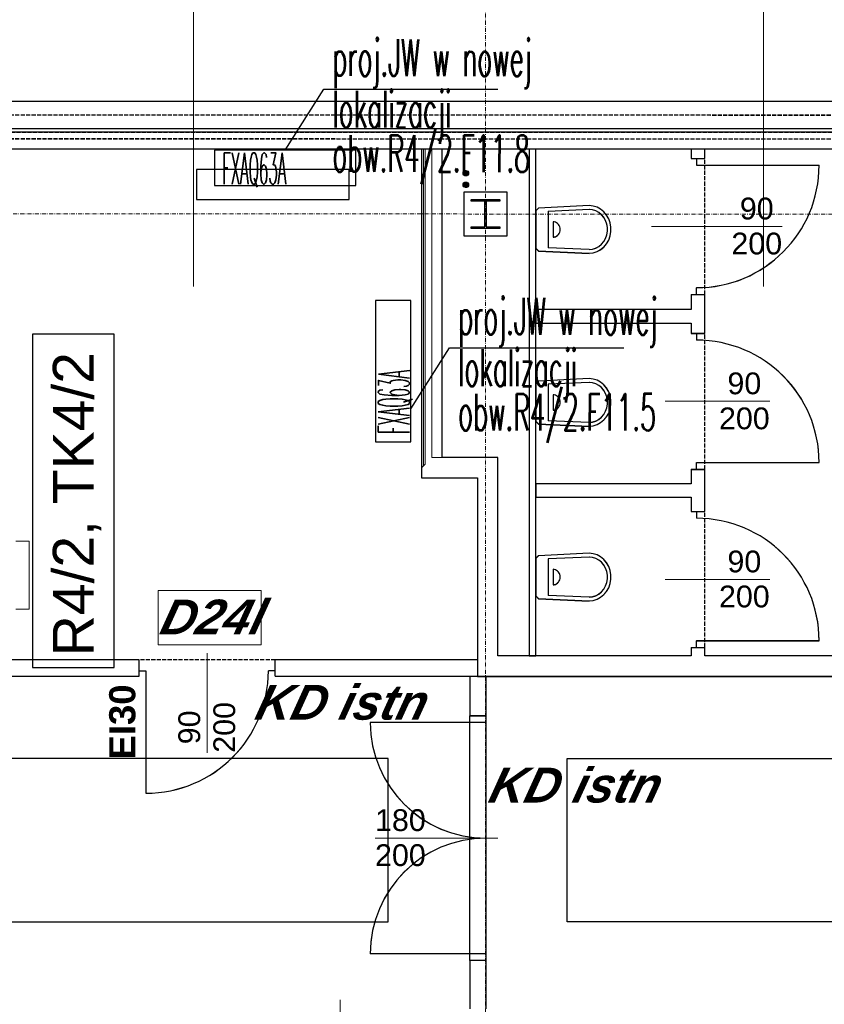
# Model space of a CAD drawing. Header units: millimetres. Extents: x -8642 to 28269, y -6609 to 3701.
# Tile 170 of 256: x 4305 to 4896, y -4645 to -3921. Entities that reach past the tile are written whole.
import ezdxf
from ezdxf.enums import TextEntityAlignment as Align

# ---------------------------------------------------------------- set-up
doc = ezdxf.new("R2010")
doc.units = ezdxf.units.MM
doc.header["$LTSCALE"] = 1000
doc.header["$MEASUREMENT"] = 0
for name, pattern in [('DASHED', [19.05, 12.7, -6.35]), ('rzut 1 pietra$0$ArchiTECH.PC 1. Line Type', [0.004, 0.003, -0.001]), ('rzut 1 pietra$0$ArchiTECH.PC 5. Line Type', [0.0053, 0.003, -0.001, 0.0003, -0.001]), ('rzut 1 pietra$0$ArchiTECH.PC Solid Line Type', [0]), ('SUFIT_1 PIETRO$0$ArchiTECH.PC 1. Line Type', [0.004, 0.003, -0.001]), ('SUFIT_1 PIETRO$0$ArchiTECH.PC Solid Line Type', [0])]:
    doc.linetypes.add(name, pattern=pattern)
doc.layers.get('0').update_dxf_attribs({"lineweight": 25})
for name, color, linetype, lineweight in [('_Etap_1_klimatyzator_w nowej_lokalizacji', 7, 'Continuous', 30), ('_Etap_1_opis', 7, 'Continuous', 30), ('EL_rozdzielnice', 71, 'Continuous', 30), ('IS_ARCH', 254, 'Continuous', 18), ('KLIMA_BEZ_ZMIAN', 254, 'Continuous', 30)]:
    doc.layers.add(name, color=color, linetype=linetype, lineweight=lineweight)
for name, color, linetype in [('SUFIT_1 PIETRO$0$ELEM KONSTRUKCJI - inwent', 254, 'Continuous'), ('SUFIT_1 PIETRO$0$INWENTARYZACJA', 254, 'Continuous'), ('SUFIT_1 PIETRO$0$Kalka 1', 254, 'Continuous'), ('SUFIT_1 PIETRO$0$TYP SUFITÓW_NOWYCH', 254, 'Continuous')]:
    doc.layers.add(name, color=color, linetype=linetype)
doc.styles.add('ARIAL', font='arial.ttf')
doc.styles.add('romans1', font='simplex.shx', dxfattribs={"width": 0.8})
doc.styles.add('rzut 1 pietra$0$ArchiTECHStyle1', font='arial.ttf', dxfattribs={"height": 0.16})
doc.styles.add('rzut 1 pietra$0$ArchiTECHStyle3', font='arialbd.ttf', dxfattribs={"height": 0.192})
doc.styles.add('rzut 1 pietra$0$ArchiTECHStyle4', font='arialbi.ttf', dxfattribs={"oblique": 15, "height": 0.256})

# ---------------------------------------------------------------- blocks, each defined once
blk = doc.blocks.new('jw_FXAQ63A')
blk.add_lwpolyline([(0, 0), (104, 0), (104, 26), (0, 26)], close=True)
at = {"style": 'romans1', "width": 0.35}
blk.add_text('FXAQ63A', height=23, rotation=359.91893, dxfattribs=at).set_placement((5.86, 1))

msp = doc.modelspace()

# ---------------------------------------------------------------- linework, layer by layer
at = {"layer": '_Etap_1_opis'}
for p, q in [((4500.13, -4016.71), (4528.57, -3971.9)), ((4528.57, -3971.9), (4656.45, -3971.9)), ((4592.54, -4206.76), (4620.98, -4161.94)), ((4620.98, -4161.94), (4748.86, -4161.94))]:
    msp.add_line(p, q, dxfattribs=at)
at = {"layer": 'EL_rozdzielnice'}
msp.add_lwpolyline([(4314.54, -4397.02), (4374.54, -4397.02), (4374.54, -4151.98), (4314.54, -4151.98)], close=True, dxfattribs=at)
at = {"layer": 'IS_ARCH', "linetype": 'rzut 1 pietra$0$ArchiTECH.PC 5. Line Type'}
for p, q in [((4647.47, -3084.18), (4647.16, -6164.6)), ((-3575.49, -4062.89), (8802.36, -4064.08))]:
    msp.add_line(p, q, dxfattribs=at)
at = {"layer": 'IS_ARCH', "linetype": 'rzut 1 pietra$0$ArchiTECH.PC Solid Line Type'}
for p, q in [((4432.89, -3908.02), (4432.89, -4116.87)), ((4851.55, -3908.02), (4851.55, -4116.87)), ((4289.88, -3980.79), (5025.6, -3980.86)), ((4289.88, -4000.79), (5563.9, -4000.91)), ((4289.88, -4003.29), (5565.08, -4003.41)), ((3949.5, -4015.79), (5571.01, -4015.86)), ((4601.67, -4015.84), (4600.37, -4015.84)), ((4600.37, -4015.84), (4600.37, -4257.62)), ((4607.97, -4015.84), (4600.37, -4015.84)), ((4600.37, -4015.84), (4600.37, -4257.62)), ((4602.97, -4015.84), (4601.67, -4015.84)), ((4601.67, -4015.84), (4601.67, -4248.84)), ((4601.67, -4248.84), (4601.67, -4015.84)), ((4601.67, -4248.84), (4601.67, -4015.84)), ((4602.97, -4247.55), (4602.97, -4015.84)), ((4602.97, -4247.55), (4602.97, -4015.84)), ((4607.97, -4242.62), (4607.97, -4015.84)), ((4684.37, -4015.82), (4679.37, -4015.82)), ((4679.37, -4015.82), (4679.37, -4388.32)), ((4684.37, -4388.32), (4684.37, -4015.82)), ((4808.37, -4015.84), (4798.37, -4015.84)), ((4798.37, -4015.84), (4798.37, -4022.81)), ((4808.37, -4022.81), (4808.37, -4015.84)), ((4798.37, -4022.81), (4802.37, -4022.81)), ((4802.37, -4022.81), (4808.37, -4022.81)), ((4802.37, -4022.81), (4802.37, -4027.81)), ((4802.37, -4027.81), (4892.37, -4027.81)), ((4663.3, -4047.64), (4631.3, -4047.64)), ((4631.3, -4047.64), (4631.3, -4079.64)), ((4663.3, -4079.64), (4663.3, -4047.64)), ((4663.3, -4047.64), (4663.3, -4047.64)), ((4636.8, -4053.14), (4657.8, -4053.14)), ((4636.8, -4054.14), (4636.8, -4053.14)), ((4636.8, -4053.14), (4636.8, -4053.14)), ((4636.8, -4053.14), (4657.8, -4053.14)), ((4636.8, -4054.14), (4636.8, -4053.14)), ((4646.8, -4054.14), (4636.8, -4054.14)), ((4646.8, -4054.14), (4636.8, -4054.14)), ((4646.8, -4073.14), (4646.8, -4054.14)), ((4646.8, -4073.14), (4646.8, -4054.14)), ((4657.8, -4054.14), (4647.8, -4054.14)), ((4647.8, -4054.14), (4647.8, -4073.14)), ((4657.8, -4054.14), (4647.8, -4054.14)), ((4647.8, -4054.14), (4647.8, -4073.14)), ((4657.8, -4053.14), (4657.8, -4054.14)), ((4657.8, -4053.14), (4657.8, -4054.14)), ((4686.12, -4059.27), (4684.37, -4061.27)), ((4723.42, -4057.47), (4686.12, -4059.27)), ((4726.41, -4057.77), (4723.47, -4057.47)), ((4729.25, -4058.66), (4726.41, -4057.77)), ((4731.89, -4060.1), (4729.25, -4058.66)), ((4684.37, -4061.07), (4684.37, -4088.97)), ((4723.7, -4060.37), (4693.36, -4061.67)), ((4693.36, -4061.67), (4693.36, -4088.47)), ((4725.93, -4060.52), (4723.46, -4060.27)), ((4728.32, -4061.27), (4725.93, -4060.52)), ((4730.54, -4062.48), (4728.32, -4061.27)), ((4732.52, -4064.12), (4730.54, -4062.48)), ((4734.25, -4062.05), (4731.89, -4060.1)), ((4734.19, -4066.12), (4732.52, -4064.12)), ((4735.49, -4068.42), (4734.19, -4066.12)), ((4736.24, -4064.44), (4734.25, -4062.05)), ((4737.79, -4067.18), (4736.24, -4064.44)), ((4636.8, -4074.14), (4636.8, -4073.14)), ((4636.8, -4073.14), (4646.8, -4073.14)), ((4636.8, -4074.14), (4636.8, -4073.14)), ((4636.8, -4073.14), (4646.8, -4073.14)), ((4647.8, -4073.14), (4657.8, -4073.14)), ((4647.8, -4073.14), (4657.8, -4073.14)), ((4657.8, -4073.14), (4657.8, -4074.14)), ((4657.8, -4073.14), (4657.8, -4074.14)), ((4697.84, -4069.35), (4696.93, -4069.27)), ((4696.93, -4069.37), (4696.93, -4080.67)), ((4698.72, -4069.61), (4697.84, -4069.35)), ((4699.55, -4070.03), (4698.72, -4069.61)), ((4700.29, -4070.6), (4699.55, -4070.03)), ((4700.94, -4071.3), (4700.29, -4070.6)), ((4701.46, -4072.12), (4700.94, -4071.3)), ((4701.84, -4073.02), (4701.46, -4072.12)), ((4702.08, -4073.98), (4701.84, -4073.02)), ((4702.16, -4074.97), (4702.08, -4073.98)), ((4736.39, -4070.95), (4735.49, -4068.42)), ((4736.84, -4073.61), (4736.39, -4070.95)), ((4736.84, -4076.32), (4736.84, -4073.61)), ((4738.86, -4070.18), (4737.79, -4067.18)), ((4739.4, -4073.35), (4738.86, -4070.18)), ((4739.4, -4076.58), (4739.4, -4073.35)), ((4769.32, -4072.81), (4865.25, -4072.81)), ((4631.3, -4079.64), (4663.3, -4079.64)), ((4657.8, -4074.14), (4636.8, -4074.14)), ((4657.8, -4074.14), (4636.8, -4074.14)), ((4696.93, -4080.67), (4697.84, -4080.58)), ((4697.84, -4080.58), (4698.72, -4080.32)), ((4698.72, -4080.32), (4699.55, -4079.9)), ((4699.55, -4079.9), (4700.29, -4079.33)), ((4700.29, -4079.33), (4700.94, -4078.63)), ((4700.94, -4078.63), (4701.46, -4077.82)), ((4701.46, -4077.82), (4701.84, -4076.92)), ((4701.84, -4076.92), (4702.08, -4075.96)), ((4702.08, -4075.96), (4702.16, -4074.97)), ((4735.49, -4081.5), (4736.39, -4078.98)), ((4736.39, -4078.98), (4736.84, -4076.32)), ((4737.79, -4082.75), (4738.86, -4079.75)), ((4738.86, -4079.75), (4739.4, -4076.58)), ((4723.42, -4089.77), (4693.36, -4088.47)), ((4728.33, -4088.66), (4730.54, -4087.45)), ((4730.54, -4087.45), (4732.52, -4085.81)), ((4731.89, -4089.83), (4734.25, -4087.88)), ((4732.52, -4085.81), (4734.19, -4083.81)), ((4734.19, -4083.81), (4735.49, -4081.5)), ((4734.25, -4087.88), (4736.24, -4085.5)), ((4736.24, -4085.5), (4737.79, -4082.75)), ((4684.37, -4088.87), (4686.12, -4090.87)), ((4686.12, -4090.87), (4723.42, -4092.57)), ((4723.47, -4089.67), (4725.94, -4089.41)), ((4723.47, -4092.47), (4726.41, -4092.16)), ((4725.94, -4089.41), (4728.33, -4088.66)), ((4726.41, -4092.16), (4729.25, -4091.27)), ((4729.25, -4091.27), (4731.89, -4089.83)), ((4798.37, -4122.81), (4798.37, -4133.82)), ((4798.37, -4122.81), (4802.37, -4122.81)), ((4802.37, -4122.81), (4802.37, -4117.81)), ((4802.37, -4122.81), (4808.37, -4122.81)), ((4808.37, -4151.31), (4808.37, -4122.81)), ((4684.36, -4133.82), (4684.36, -4143.82)), ((4798.37, -4133.82), (4684.36, -4133.82)), ((4684.36, -4143.82), (4798.37, -4143.82)), ((4798.37, -4143.82), (4798.37, -4151.31)), ((4798.37, -4151.31), (4802.37, -4151.31)), ((4802.37, -4151.31), (4808.37, -4151.31)), ((4802.37, -4151.31), (4802.37, -4156.31)), ((4686.12, -4186.37), (4684.37, -4188.37)), ((4684.37, -4188.17), (4684.37, -4216.07)), ((4723.42, -4184.57), (4686.12, -4186.37)), ((4723.7, -4187.47), (4693.36, -4188.77)), ((4693.36, -4188.77), (4693.36, -4215.57)), ((4725.93, -4187.63), (4723.46, -4187.37)), ((4726.41, -4184.88), (4723.47, -4184.57)), ((4728.32, -4188.38), (4725.93, -4187.63)), ((4729.25, -4185.77), (4726.41, -4184.88)), ((4730.54, -4189.59), (4728.32, -4188.38)), ((4731.89, -4187.21), (4729.25, -4185.77)), ((4732.52, -4191.22), (4730.54, -4189.59)), ((4734.25, -4189.16), (4731.89, -4187.21)), ((4736.24, -4191.54), (4734.25, -4189.16)), ((4697.84, -4196.46), (4696.93, -4196.37)), ((4696.93, -4196.47), (4696.93, -4207.77)), ((4698.72, -4196.72), (4697.84, -4196.46)), ((4699.55, -4197.14), (4698.72, -4196.72)), ((4734.19, -4193.23), (4732.52, -4191.22)), ((4735.49, -4195.53), (4734.19, -4193.23)), ((4736.39, -4198.06), (4735.49, -4195.53)), ((4737.79, -4194.29), (4736.24, -4191.54)), ((4738.86, -4197.29), (4737.79, -4194.29)), ((4700.29, -4197.71), (4699.55, -4197.14)), ((4700.94, -4198.41), (4700.29, -4197.71)), ((4701.46, -4199.22), (4700.94, -4198.41)), ((4701.84, -4200.13), (4701.46, -4199.22)), ((4701.46, -4204.92), (4701.84, -4204.02)), ((4702.08, -4201.08), (4701.84, -4200.13)), ((4701.84, -4204.02), (4702.08, -4203.06)), ((4702.16, -4202.07), (4702.08, -4201.08)), ((4702.08, -4203.06), (4702.16, -4202.07)), ((4736.84, -4200.72), (4736.39, -4198.06)), ((4736.39, -4206.09), (4736.84, -4203.42)), ((4736.84, -4203.42), (4736.84, -4200.72)), ((4739.4, -4200.46), (4738.86, -4197.29)), ((4738.86, -4206.86), (4739.4, -4203.69)), ((4739.4, -4203.69), (4739.4, -4200.46)), ((4779.32, -4201.31), (4856.15, -4201.31)), ((4696.93, -4207.77), (4697.84, -4207.69)), ((4697.84, -4207.69), (4698.72, -4207.43)), ((4698.72, -4207.43), (4699.55, -4207.01)), ((4699.55, -4207.01), (4700.29, -4206.44)), ((4700.29, -4206.44), (4700.94, -4205.74)), ((4700.94, -4205.74), (4701.46, -4204.92)), ((4732.52, -4212.92), (4734.19, -4210.92)), ((4734.19, -4210.92), (4735.49, -4208.61)), ((4735.49, -4208.61), (4736.39, -4206.09)), ((4736.24, -4212.6), (4737.79, -4209.86)), ((4737.79, -4209.86), (4738.86, -4206.86)), ((4684.37, -4215.97), (4686.12, -4217.97)), ((4686.12, -4217.97), (4723.42, -4219.67)), ((4723.42, -4216.87), (4693.36, -4215.57)), ((4723.47, -4216.77), (4725.94, -4216.52)), ((4725.94, -4216.52), (4728.33, -4215.77)), ((4726.41, -4219.27), (4729.25, -4218.38)), ((4728.33, -4215.77), (4730.54, -4214.56)), ((4729.25, -4218.38), (4731.89, -4216.94)), ((4730.54, -4214.56), (4732.52, -4212.92)), ((4731.89, -4216.94), (4734.25, -4214.99)), ((4734.25, -4214.99), (4736.24, -4212.6)), ((4723.47, -4219.57), (4726.41, -4219.27)), ((4601.67, -4248.84), (4602.97, -4247.55)), ((4656.35, -4242.62), (4607.97, -4242.62)), ((4656.35, -4388.42), (4656.35, -4242.62)), ((4802.37, -4246.31), (4892.37, -4246.31)), ((4802.37, -4251.31), (4802.37, -4246.31)), ((4600.37, -4250.12), (4601.67, -4248.84)), ((4600.37, -4257.62), (4600.37, -4250.12)), ((4798.37, -4251.31), (4798.37, -4261.82)), ((4798.37, -4251.31), (4802.37, -4251.31)), ((4802.37, -4251.31), (4808.37, -4251.31)), ((4808.37, -4282.21), (4808.37, -4251.31)), ((4600.37, -4257.62), (4641.35, -4257.62)), ((4641.35, -4257.62), (4641.35, -4403.42)), ((4684.35, -4261.82), (4684.35, -4271.82)), ((4798.37, -4261.82), (4684.35, -4261.82)), ((4684.35, -4271.82), (4798.37, -4271.82)), ((4798.37, -4271.82), (4798.37, -4282.21)), ((4798.37, -4282.21), (4802.37, -4282.21)), ((4802.37, -4282.21), (4808.37, -4282.21)), ((4802.37, -4282.21), (4802.37, -4287.21)), ((4302.21, -4304.09), (4312.21, -4304.09)), ((4312.21, -4304.09), (4312.21, -4354.09)), ((4686.12, -4314.74), (4684.37, -4316.74)), ((4684.37, -4316.54), (4684.37, -4344.44)), ((4723.42, -4312.94), (4686.12, -4314.74)), ((4723.7, -4315.84), (4693.36, -4317.14)), ((4693.36, -4317.14), (4693.36, -4343.94)), ((4725.93, -4316), (4723.46, -4315.74)), ((4726.41, -4313.25), (4723.47, -4312.94)), ((4728.32, -4316.74), (4725.93, -4316)), ((4729.25, -4314.14), (4726.41, -4313.25)), ((4730.54, -4317.96), (4728.32, -4316.74)), ((4731.89, -4315.58), (4729.25, -4314.14)), ((4732.52, -4319.59), (4730.54, -4317.96)), ((4734.25, -4317.53), (4731.89, -4315.58)), ((4734.19, -4321.59), (4732.52, -4319.59)), ((4736.24, -4319.91), (4734.25, -4317.53)), ((4737.79, -4322.65), (4736.24, -4319.91)), ((4697.84, -4324.83), (4696.93, -4324.74)), ((4696.93, -4324.84), (4696.93, -4336.14)), ((4698.72, -4325.08), (4697.84, -4324.83)), ((4699.55, -4325.5), (4698.72, -4325.08)), ((4700.29, -4326.07), (4699.55, -4325.5)), ((4700.94, -4326.78), (4700.29, -4326.07)), ((4701.46, -4327.59), (4700.94, -4326.78)), ((4735.49, -4323.9), (4734.19, -4321.59)), ((4736.39, -4326.42), (4735.49, -4323.9)), ((4736.84, -4329.08), (4736.39, -4326.42)), ((4738.86, -4325.66), (4737.79, -4322.65)), ((4739.4, -4328.83), (4738.86, -4325.66)), ((4700.29, -4334.81), (4700.94, -4334.1)), ((4700.94, -4334.1), (4701.46, -4333.29)), ((4701.84, -4328.49), (4701.46, -4327.59)), ((4701.46, -4333.29), (4701.84, -4332.39)), ((4702.08, -4329.45), (4701.84, -4328.49)), ((4701.84, -4332.39), (4702.08, -4331.43)), ((4702.16, -4330.44), (4702.08, -4329.45)), ((4702.08, -4331.43), (4702.16, -4330.44)), ((4735.49, -4336.98), (4736.39, -4334.45)), ((4736.39, -4334.45), (4736.84, -4331.79)), ((4736.84, -4331.79), (4736.84, -4329.08)), ((4738.86, -4335.22), (4739.4, -4332.05)), ((4739.4, -4332.05), (4739.4, -4328.83)), ((4779.32, -4332.21), (4856.15, -4332.21)), ((4406.87, -4380.38), (4406.87, -4340.38)), ((4406.87, -4340.38), (4482.51, -4340.38)), ((4482.51, -4340.38), (4482.51, -4380.38)), ((4696.93, -4336.14), (4697.84, -4336.05)), ((4697.84, -4336.05), (4698.72, -4335.8)), ((4698.72, -4335.8), (4699.55, -4335.38)), ((4699.55, -4335.38), (4700.29, -4334.81)), ((4730.54, -4342.92), (4732.52, -4341.28)), ((4732.52, -4341.28), (4734.19, -4339.28)), ((4734.19, -4339.28), (4735.49, -4336.98)), ((4734.25, -4343.36), (4736.24, -4340.97)), ((4736.24, -4340.97), (4737.79, -4338.23)), ((4737.79, -4338.23), (4738.86, -4335.22)), ((4684.37, -4344.34), (4686.12, -4346.34)), ((4686.12, -4346.34), (4723.42, -4348.04)), ((4723.42, -4345.24), (4693.36, -4343.94)), ((4723.47, -4345.14), (4725.94, -4344.88)), ((4723.47, -4347.94), (4726.41, -4347.63)), ((4725.94, -4344.88), (4728.33, -4344.13)), ((4726.41, -4347.63), (4729.25, -4346.74)), ((4728.33, -4344.13), (4730.54, -4342.92)), ((4729.25, -4346.74), (4731.89, -4345.3)), ((4731.89, -4345.3), (4734.25, -4343.36)), ((4302.21, -4354.09), (4312.21, -4354.09)), ((4802.37, -4377.21), (4892.37, -4377.21)), ((4802.37, -4382.21), (4802.37, -4377.21)), ((4482.51, -4380.38), (4406.87, -4380.38)), ((4798.37, -4382.21), (4798.37, -4388.42)), ((4798.37, -4382.21), (4802.37, -4382.21)), ((4802.37, -4382.21), (4808.37, -4382.21)), ((4808.37, -4388.42), (4808.37, -4382.21)), ((4392.84, -4391.33), (4293.09, -4391.33)), ((4392.84, -4399.33), (4392.84, -4391.33)), ((4442.84, -4386.33), (4442.84, -4459.63)), ((4641.69, -4391.33), (4492.84, -4391.33)), ((4492.84, -4399.33), (4492.84, -4391.33)), ((4641.69, -4403.33), (4641.69, -4391.33)), ((4798.37, -4388.42), (4656.35, -4388.42)), ((4679.37, -4388.32), (4684.37, -4388.32)), ((4942.33, -4388.42), (4808.37, -4388.42)), ((4392.84, -4403.33), (4392.84, -4399.33)), ((4392.84, -4399.33), (4397.84, -4399.33)), ((4397.84, -4399.33), (4397.84, -4489.33)), ((4492.84, -4399.33), (4487.84, -4399.33)), ((4492.84, -4403.33), (4492.84, -4399.33)), ((4281.09, -4403.33), (4392.84, -4403.33)), ((4492.84, -4403.33), (4641.69, -4403.33)), ((4635.69, -4403.42), (4635.69, -4432.33)), ((4647.69, -4403.42), (4635.69, -4403.42)), ((4641.35, -4403.42), (4964.36, -4403.42)), ((4647.69, -4432.33), (4647.69, -4403.42)), ((4642.69, -4432.33), (4635.69, -4432.33)), ((4635.69, -4612.33), (4635.69, -4432.33)), ((4635.69, -4432.33), (4647.69, -4432.33)), ((4647.69, -4432.33), (4642.69, -4432.33)), ((4647.69, -4612.33), (4647.69, -4432.33)), ((4647.69, -4437.33), (4562.69, -4437.33)), ((4656.44, -4522.33), (4566.15, -4522.33)), ((4647.69, -4607.33), (4562.69, -4607.33)), ((4635.69, -4612.33), (4635.69, -4647.64)), ((4642.69, -4612.33), (4635.69, -4612.33)), ((4647.69, -4612.33), (4642.69, -4612.33)), ((4647.69, -4647.64), (4647.69, -4612.33)), ((4540.45, -4641.11), (4540.45, -4704.75))]:
    msp.add_line(p, q, dxfattribs=at)
at = {"layer": 'IS_ARCH', "linetype": 'rzut 1 pietra$0$ArchiTECH.PC 1. Line Type'}
for p, q in [((4289.88, -3990.79), (5025.6, -3990.86)), ((-2053.16, -4003.06), (5561.51, -4003.81)), ((4289.88, -4008.29), (5567.44, -4008.41)), ((4808.37, -4122.81), (4808.37, -4022.81)), ((4808.37, -4251.31), (4808.37, -4151.31)), ((4808.37, -4382.21), (4808.37, -4282.21)), ((4492.84, -4391.33), (4392.84, -4391.33))]:
    msp.add_line(p, q, dxfattribs=at)
at = {"layer": 'IS_ARCH', "linetype": 'rzut 1 pietra$0$ArchiTECH.PC Solid Line Type'}
for centre, radius, start, end in [((4802.37, -4027.81), 90, 270, 0), ((4802.37, -4246.31), 90, 0, 90), ((4802.37, -4377.21), 90, 0, 90), ((4397.84, -4399.33), 90, 270, 0), ((4647.69, -4437.33), 85, 180, 270), ((4647.69, -4607.33), 85, 90, 180)]:
    msp.add_arc(centre, radius, start, end, dxfattribs=at)
at = {"layer": 'KLIMA_BEZ_ZMIAN'}
for p, q in [((4547.14, -4031.03), (4435.14, -4031.03)), ((4435.14, -4031.03), (4435.14, -4053.03)), ((4547.14, -4053.03), (4547.14, -4031.03)), ((4435.14, -4053.03), (4547.14, -4053.03))]:
    msp.add_line(p, q, dxfattribs=at)
at = {"layer": 'KLIMA_BEZ_ZMIAN', "ltscale": 0.05}
for p, q in [((4630.86, -4033.68), (4632.81, -4031.73)), ((4630.86, -4033.85), (4632.98, -4031.73)), ((4630.87, -4033.49), (4632.62, -4031.74)), ((4630.88, -4034.01), (4633.14, -4031.75)), ((4630.9, -4034.16), (4633.29, -4031.77)), ((4630.91, -4033.27), (4632.4, -4031.78)), ((4630.94, -4034.3), (4633.43, -4031.81)), ((4630.99, -4033.02), (4632.15, -4031.85)), ((4630.99, -4034.43), (4633.56, -4031.85)), ((4631.04, -4034.56), (4633.69, -4031.91)), ((4631.1, -4034.67), (4633.81, -4031.96)), ((4631.16, -4032.67), (4631.8, -4032.03)), ((4631.16, -4034.79), (4633.92, -4032.03)), ((4631.23, -4034.89), (4634.02, -4032.1)), ((4631.31, -4034.99), (4634.12, -4032.18)), ((4631.39, -4035.09), (4634.22, -4032.26)), ((4631.48, -4035.18), (4634.31, -4032.35)), ((4631.57, -4035.26), (4634.39, -4032.44)), ((4631.67, -4035.34), (4634.47, -4032.54)), ((4631.78, -4035.41), (4634.54, -4032.65)), ((4631.89, -4035.47), (4634.61, -4032.76)), ((4632, -4035.53), (4634.67, -4032.87)), ((4632.13, -4035.59), (4634.72, -4033)), ((4632.26, -4035.63), (4634.76, -4033.13)), ((4632.4, -4035.67), (4634.8, -4033.27)), ((4632.54, -4035.7), (4634.83, -4033.41)), ((4632.7, -4035.72), (4634.85, -4033.57)), ((4632.87, -4035.72), (4634.86, -4033.74)), ((4633.06, -4035.71), (4634.85, -4033.93)), ((4633.27, -4035.68), (4634.81, -4034.14)), ((4633.52, -4035.61), (4634.74, -4034.39)), ((4633.84, -4035.47), (4634.6, -4034.71))]:
    msp.add_line(p, q, dxfattribs=at)
at = {"layer": 'KLIMA_BEZ_ZMIAN', "linetype": 'DASHED', "ltscale": 0.5}
for p, q in [((4630.86, -4042.16), (4632.79, -4040.23)), ((4630.86, -4042.34), (4632.97, -4040.23)), ((4630.87, -4041.97), (4632.6, -4040.24)), ((4630.87, -4042.5), (4633.13, -4040.24)), ((4630.9, -4042.65), (4633.28, -4040.27)), ((4630.91, -4041.75), (4632.38, -4040.28)), ((4630.94, -4042.79), (4633.42, -4040.31)), ((4630.98, -4042.92), (4633.55, -4040.35)), ((4630.99, -4041.49), (4632.12, -4040.36)), ((4631.03, -4043.05), (4633.68, -4040.4)), ((4631.09, -4043.16), (4633.8, -4040.46)), ((4631.16, -4043.28), (4633.91, -4040.52)), ((4631.18, -4041.13), (4631.76, -4040.55)), ((4631.23, -4043.38), (4634.01, -4040.59)), ((4631.3, -4043.48), (4634.12, -4040.67)), ((4631.38, -4043.58), (4634.21, -4040.75)), ((4631.47, -4043.67), (4634.3, -4040.84)), ((4631.56, -4043.75), (4634.38, -4040.93)), ((4631.66, -4043.83), (4634.46, -4041.03)), ((4631.77, -4043.9), (4634.53, -4041.14)), ((4631.88, -4043.97), (4634.6, -4041.25)), ((4631.99, -4044.03), (4634.66, -4041.36)), ((4632.12, -4044.08), (4634.71, -4041.49)), ((4632.25, -4044.13), (4634.76, -4041.62)), ((4632.39, -4044.17), (4634.8, -4041.75)), ((4632.53, -4044.2), (4634.83, -4041.9)), ((4632.69, -4044.22), (4634.85, -4042.06)), ((4632.86, -4044.22), (4634.86, -4042.23)), ((4633.05, -4044.22), (4634.85, -4042.41)), ((4633.25, -4044.19), (4634.82, -4042.62)), ((4633.49, -4044.12), (4634.75, -4042.86)), ((4633.81, -4043.98), (4634.62, -4043.18))]:
    msp.add_line(p, q, dxfattribs=at)
at = {"layer": 'KLIMA_BEZ_ZMIAN', "ltscale": 0.05}
msp.add_circle((4632.86, -4033.72), 2, dxfattribs=at)
at = {"layer": 'KLIMA_BEZ_ZMIAN', "ltscale": 0.5}
msp.add_circle((4632.86, -4042.22), 2, dxfattribs=at)
at = {"layer": 'SUFIT_1 PIETRO$0$ELEM KONSTRUKCJI - inwent', "linetype": 'SUFIT_1 PIETRO$0$ArchiTECH.PC Solid Line Type'}
for p, q in [((4663.3, -4047.72), (4631.3, -4047.72)), ((4631.3, -4047.72), (4631.3, -4079.72)), ((4663.3, -4079.72), (4663.3, -4047.72)), ((4663.3, -4047.72), (4663.3, -4047.72)), ((4636.8, -4053.22), (4657.8, -4053.22)), ((4636.8, -4054.22), (4636.8, -4053.22)), ((4636.8, -4053.22), (4636.8, -4053.22)), ((4636.8, -4053.22), (4657.8, -4053.22)), ((4636.8, -4054.22), (4636.8, -4053.22)), ((4646.8, -4054.22), (4636.8, -4054.22)), ((4646.8, -4054.22), (4636.8, -4054.22)), ((4646.8, -4073.22), (4646.8, -4054.22)), ((4646.8, -4073.22), (4646.8, -4054.22)), ((4657.8, -4054.22), (4647.8, -4054.22)), ((4647.8, -4054.22), (4647.8, -4073.22)), ((4657.8, -4054.22), (4647.8, -4054.22)), ((4647.8, -4054.22), (4647.8, -4073.22)), ((4657.8, -4053.22), (4657.8, -4054.22)), ((4657.8, -4053.22), (4657.8, -4054.22)), ((4636.8, -4074.22), (4636.8, -4073.22)), ((4636.8, -4073.22), (4646.8, -4073.22)), ((4636.8, -4074.22), (4636.8, -4073.22)), ((4636.8, -4073.22), (4646.8, -4073.22)), ((4647.8, -4073.22), (4657.8, -4073.22)), ((4647.8, -4073.22), (4657.8, -4073.22)), ((4657.8, -4073.22), (4657.8, -4074.22)), ((4657.8, -4073.22), (4657.8, -4074.22)), ((4631.3, -4079.72), (4663.3, -4079.72)), ((4657.8, -4074.22), (4636.8, -4074.22)), ((4657.8, -4074.22), (4636.8, -4074.22))]:
    msp.add_line(p, q, dxfattribs=at)
at = {"layer": 'SUFIT_1 PIETRO$0$INWENTARYZACJA', "linetype": 'SUFIT_1 PIETRO$0$ArchiTECH.PC Solid Line Type'}
for p, q in [((4615.37, -4015.92), (4600.37, -4015.92)), ((4600.37, -4015.92), (4600.37, -4257.7)), ((4615.37, -4242.7), (4615.37, -4015.92)), ((4684.37, -4015.91), (4679.37, -4015.91)), ((4679.37, -4015.91), (4679.37, -4388.41)), ((4684.37, -4388.41), (4684.37, -4015.91)), ((4808.37, -4015.92), (4798.37, -4015.92)), ((4798.37, -4015.92), (4798.37, -4022.9)), ((4808.37, -4022.9), (4808.37, -4015.92)), ((4798.37, -4022.9), (4802.37, -4022.9)), ((4802.37, -4022.9), (4808.37, -4022.9)), ((4802.37, -4022.9), (4802.37, -4027.9)), ((4802.37, -4027.9), (4892.37, -4027.9)), ((4686.12, -4059.35), (4684.37, -4061.35)), ((4723.42, -4057.55), (4686.12, -4059.35)), ((4726.41, -4057.86), (4723.47, -4057.55)), ((4729.25, -4058.74), (4726.41, -4057.86)), ((4731.89, -4060.19), (4729.25, -4058.74)), ((4684.37, -4061.15), (4684.37, -4089.05)), ((4723.7, -4060.45), (4693.36, -4061.75)), ((4693.36, -4061.75), (4693.36, -4088.55)), ((4725.93, -4060.61), (4723.46, -4060.35)), ((4728.32, -4061.35), (4725.93, -4060.61)), ((4730.54, -4062.56), (4728.32, -4061.35)), ((4732.52, -4064.2), (4730.54, -4062.56)), ((4734.25, -4062.13), (4731.89, -4060.19)), ((4734.19, -4066.2), (4732.52, -4064.2)), ((4735.49, -4068.51), (4734.19, -4066.2)), ((4736.24, -4064.52), (4734.25, -4062.13)), ((4737.79, -4067.26), (4736.24, -4064.52)), ((4697.84, -4069.44), (4696.93, -4069.35)), ((4696.93, -4069.45), (4696.93, -4080.75)), ((4698.72, -4069.69), (4697.84, -4069.44)), ((4699.55, -4070.11), (4698.72, -4069.69)), ((4700.29, -4070.68), (4699.55, -4070.11)), ((4700.94, -4071.39), (4700.29, -4070.68)), ((4701.46, -4072.2), (4700.94, -4071.39)), ((4701.84, -4073.1), (4701.46, -4072.2)), ((4702.08, -4074.06), (4701.84, -4073.1)), ((4702.16, -4075.05), (4702.08, -4074.06)), ((4736.39, -4071.03), (4735.49, -4068.51)), ((4736.84, -4073.69), (4736.39, -4071.03)), ((4736.84, -4076.4), (4736.84, -4073.69)), ((4738.86, -4070.27), (4737.79, -4067.26)), ((4739.4, -4073.44), (4738.86, -4070.27)), ((4739.4, -4076.66), (4739.4, -4073.44)), ((4696.93, -4080.75), (4697.84, -4080.66)), ((4697.84, -4080.66), (4698.72, -4080.41)), ((4698.72, -4080.41), (4699.55, -4079.99)), ((4699.55, -4079.99), (4700.29, -4079.42)), ((4700.29, -4079.42), (4700.94, -4078.71)), ((4700.94, -4078.71), (4701.46, -4077.9)), ((4701.46, -4077.9), (4701.84, -4077)), ((4701.84, -4077), (4702.08, -4076.04)), ((4702.08, -4076.04), (4702.16, -4075.05)), ((4735.49, -4081.59), (4736.39, -4079.06)), ((4736.39, -4079.06), (4736.84, -4076.4)), ((4737.79, -4082.84), (4738.86, -4079.83)), ((4738.86, -4079.83), (4739.4, -4076.66)), ((4728.33, -4088.74), (4730.54, -4087.53)), ((4730.54, -4087.53), (4732.52, -4085.89)), ((4731.89, -4089.91), (4734.25, -4087.96)), ((4732.52, -4085.89), (4734.19, -4083.89)), ((4734.19, -4083.89), (4735.49, -4081.59)), ((4734.25, -4087.96), (4736.24, -4085.58)), ((4736.24, -4085.58), (4737.79, -4082.84)), ((4684.37, -4088.95), (4686.12, -4090.95)), ((4686.12, -4090.95), (4723.42, -4092.65)), ((4723.42, -4089.85), (4693.36, -4088.55)), ((4723.47, -4089.75), (4725.94, -4089.49)), ((4723.47, -4092.55), (4726.41, -4092.24)), ((4725.94, -4089.49), (4728.33, -4088.74)), ((4726.41, -4092.24), (4729.25, -4091.35)), ((4729.25, -4091.35), (4731.89, -4089.91)), ((4798.37, -4122.9), (4798.37, -4133.91)), ((4798.37, -4122.9), (4802.37, -4122.9)), ((4802.37, -4122.9), (4802.37, -4117.9)), ((4802.37, -4122.9), (4808.37, -4122.9)), ((4808.37, -4151.4), (4808.37, -4122.9)), ((4684.36, -4133.91), (4684.36, -4143.91)), ((4798.37, -4133.91), (4684.36, -4133.91)), ((4684.36, -4143.91), (4798.37, -4143.91)), ((4798.37, -4143.91), (4798.37, -4151.4)), ((4798.37, -4151.4), (4802.37, -4151.4)), ((4802.37, -4151.4), (4808.37, -4151.4)), ((4802.37, -4151.4), (4802.37, -4156.4)), ((4686.12, -4186.46), (4684.37, -4188.46)), ((4684.37, -4188.26), (4684.37, -4216.16)), ((4723.42, -4184.66), (4686.12, -4186.46)), ((4723.7, -4187.56), (4693.36, -4188.86)), ((4693.36, -4188.86), (4693.36, -4215.66)), ((4725.93, -4187.72), (4723.46, -4187.46)), ((4726.41, -4184.96), (4723.47, -4184.66)), ((4728.32, -4188.46), (4725.93, -4187.72)), ((4729.25, -4185.85), (4726.41, -4184.96)), ((4730.54, -4189.67), (4728.32, -4188.46)), ((4731.89, -4187.3), (4729.25, -4185.85)), ((4732.52, -4191.31), (4730.54, -4189.67)), ((4734.25, -4189.24), (4731.89, -4187.3)), ((4736.24, -4191.63), (4734.25, -4189.24)), ((4697.84, -4196.55), (4696.93, -4196.46)), ((4696.93, -4196.56), (4696.93, -4207.86)), ((4698.72, -4196.8), (4697.84, -4196.55)), ((4699.55, -4197.22), (4698.72, -4196.8)), ((4734.19, -4193.31), (4732.52, -4191.31)), ((4735.49, -4195.61), (4734.19, -4193.31)), ((4736.39, -4198.14), (4735.49, -4195.61)), ((4737.79, -4194.37), (4736.24, -4191.63)), ((4738.86, -4197.38), (4737.79, -4194.37)), ((4700.29, -4197.79), (4699.55, -4197.22)), ((4700.94, -4198.49), (4700.29, -4197.79)), ((4701.46, -4199.31), (4700.94, -4198.49)), ((4701.84, -4200.21), (4701.46, -4199.31)), ((4701.46, -4205.01), (4701.84, -4204.11)), ((4702.08, -4201.17), (4701.84, -4200.21)), ((4701.84, -4204.11), (4702.08, -4203.15)), ((4702.16, -4202.16), (4702.08, -4201.17)), ((4702.08, -4203.15), (4702.16, -4202.16)), ((4736.84, -4200.8), (4736.39, -4198.14)), ((4736.39, -4206.17), (4736.84, -4203.51)), ((4736.84, -4203.51), (4736.84, -4200.8)), ((4739.4, -4200.55), (4738.86, -4197.38)), ((4738.86, -4206.94), (4739.4, -4203.77)), ((4739.4, -4203.77), (4739.4, -4200.55)), ((4696.93, -4207.86), (4697.84, -4207.77)), ((4697.84, -4207.77), (4698.72, -4207.51)), ((4698.72, -4207.51), (4699.55, -4207.09)), ((4699.55, -4207.09), (4700.29, -4206.52)), ((4700.29, -4206.52), (4700.94, -4205.82)), ((4700.94, -4205.82), (4701.46, -4205.01)), ((4732.52, -4213), (4734.19, -4211)), ((4734.19, -4211), (4735.49, -4208.7)), ((4735.49, -4208.7), (4736.39, -4206.17)), ((4736.24, -4212.69), (4737.79, -4209.95)), ((4737.79, -4209.95), (4738.86, -4206.94)), ((4684.37, -4216.06), (4686.12, -4218.06)), ((4686.12, -4218.06), (4723.42, -4219.76)), ((4723.42, -4216.96), (4693.36, -4215.66)), ((4723.47, -4216.86), (4725.94, -4216.6)), ((4725.94, -4216.6), (4728.33, -4215.85)), ((4726.41, -4219.35), (4729.25, -4218.46)), ((4728.33, -4215.85), (4730.54, -4214.64)), ((4729.25, -4218.46), (4731.89, -4217.02)), ((4730.54, -4214.64), (4732.52, -4213)), ((4731.89, -4217.02), (4734.25, -4215.07)), ((4734.25, -4215.07), (4736.24, -4212.69)), ((4723.47, -4219.66), (4726.41, -4219.35)), ((4656.35, -4242.7), (4615.37, -4242.7)), ((4656.35, -4388.5), (4656.35, -4242.7)), ((4802.37, -4246.4), (4892.37, -4246.4)), ((4802.37, -4251.4), (4802.37, -4246.4)), ((4798.37, -4251.4), (4798.37, -4261.91)), ((4798.37, -4251.4), (4802.37, -4251.4)), ((4802.37, -4251.4), (4808.37, -4251.4)), ((4808.37, -4282.3), (4808.37, -4251.4)), ((4600.37, -4257.7), (4641.35, -4257.7)), ((4641.35, -4257.7), (4641.35, -4403.5)), ((4684.35, -4261.91), (4684.35, -4271.91)), ((4798.37, -4261.91), (4684.35, -4261.91)), ((4684.35, -4271.91), (4798.37, -4271.91)), ((4798.37, -4271.91), (4798.37, -4282.3)), ((4798.37, -4282.3), (4802.37, -4282.3)), ((4802.37, -4282.3), (4808.37, -4282.3)), ((4802.37, -4282.3), (4802.37, -4287.3)), ((4686.12, -4314.82), (4684.37, -4316.82)), ((4684.37, -4316.62), (4684.37, -4344.52)), ((4723.42, -4313.02), (4686.12, -4314.82)), ((4723.7, -4315.92), (4693.36, -4317.22)), ((4693.36, -4317.22), (4693.36, -4344.02)), ((4725.93, -4316.08), (4723.46, -4315.82)), ((4726.41, -4313.33), (4723.47, -4313.02)), ((4728.32, -4316.83), (4725.93, -4316.08)), ((4729.25, -4314.22), (4726.41, -4313.33)), ((4730.54, -4318.04), (4728.32, -4316.83)), ((4731.89, -4315.66), (4729.25, -4314.22)), ((4732.52, -4319.67), (4730.54, -4318.04)), ((4734.25, -4317.61), (4731.89, -4315.66)), ((4734.19, -4321.68), (4732.52, -4319.67)), ((4736.24, -4319.99), (4734.25, -4317.61)), ((4737.79, -4322.74), (4736.24, -4319.99)), ((4697.84, -4324.91), (4696.93, -4324.82)), ((4696.93, -4324.92), (4696.93, -4336.22)), ((4698.72, -4325.17), (4697.84, -4324.91)), ((4699.55, -4325.59), (4698.72, -4325.17)), ((4700.29, -4326.16), (4699.55, -4325.59)), ((4700.94, -4326.86), (4700.29, -4326.16)), ((4701.46, -4327.67), (4700.94, -4326.86)), ((4735.49, -4323.98), (4734.19, -4321.68)), ((4736.39, -4326.51), (4735.49, -4323.98)), ((4736.84, -4329.17), (4736.39, -4326.51)), ((4738.86, -4325.74), (4737.79, -4322.74)), ((4739.4, -4328.91), (4738.86, -4325.74)), ((4700.29, -4334.89), (4700.94, -4334.19)), ((4700.94, -4334.19), (4701.46, -4333.37)), ((4701.84, -4328.57), (4701.46, -4327.67)), ((4701.46, -4333.37), (4701.84, -4332.47)), ((4702.08, -4329.53), (4701.84, -4328.57)), ((4701.84, -4332.47), (4702.08, -4331.51)), ((4702.16, -4330.52), (4702.08, -4329.53)), ((4702.08, -4331.51), (4702.16, -4330.52)), ((4735.49, -4337.06), (4736.39, -4334.54)), ((4736.39, -4334.54), (4736.84, -4331.87)), ((4736.84, -4331.87), (4736.84, -4329.17)), ((4738.86, -4335.3), (4739.4, -4332.14)), ((4739.4, -4332.14), (4739.4, -4328.91)), ((4696.93, -4336.22), (4697.84, -4336.14)), ((4697.84, -4336.14), (4698.72, -4335.88)), ((4698.72, -4335.88), (4699.55, -4335.46)), ((4699.55, -4335.46), (4700.29, -4334.89)), ((4730.54, -4343), (4732.52, -4341.37)), ((4732.52, -4341.37), (4734.19, -4339.36)), ((4734.19, -4339.36), (4735.49, -4337.06)), ((4734.25, -4343.44), (4736.24, -4341.05)), ((4736.24, -4341.05), (4737.79, -4338.31)), ((4737.79, -4338.31), (4738.86, -4335.3)), ((4684.37, -4344.42), (4686.12, -4346.42)), ((4686.12, -4346.42), (4723.42, -4348.12)), ((4723.42, -4345.32), (4693.36, -4344.02)), ((4723.47, -4345.22), (4725.94, -4344.97)), ((4723.47, -4348.02), (4726.41, -4347.72)), ((4725.94, -4344.97), (4728.33, -4344.22)), ((4726.41, -4347.72), (4729.25, -4346.83)), ((4728.33, -4344.22), (4730.54, -4343)), ((4729.25, -4346.83), (4731.89, -4345.39)), ((4731.89, -4345.39), (4734.25, -4343.44)), ((4802.37, -4377.3), (4892.37, -4377.3)), ((4802.37, -4382.3), (4802.37, -4377.3)), ((4798.37, -4382.3), (4798.37, -4388.5)), ((4798.37, -4382.3), (4802.37, -4382.3)), ((4802.37, -4382.3), (4808.37, -4382.3)), ((4808.37, -4388.5), (4808.37, -4382.3)), ((4392.84, -4391.42), (4293.09, -4391.42)), ((4392.84, -4399.42), (4392.84, -4391.42)), ((4641.69, -4391.42), (4492.84, -4391.42)), ((4492.84, -4399.42), (4492.84, -4391.42)), ((4641.69, -4403.42), (4641.69, -4391.42)), ((4798.37, -4388.5), (4656.35, -4388.5)), ((4679.37, -4388.41), (4684.37, -4388.41)), ((4942.33, -4388.5), (4808.37, -4388.5)), ((4392.84, -4403.42), (4392.84, -4399.42)), ((4392.84, -4399.42), (4397.84, -4399.42)), ((4397.84, -4399.42), (4397.84, -4489.42)), ((4492.84, -4399.42), (4487.84, -4399.42)), ((4492.84, -4403.42), (4492.84, -4399.42)), ((4281.09, -4403.42), (4392.84, -4403.42)), ((4492.84, -4403.42), (4641.69, -4403.42)), ((4635.69, -4403.5), (4635.69, -4432.41)), ((4647.69, -4403.5), (4635.69, -4403.5)), ((4641.35, -4403.5), (4964.36, -4403.5)), ((4647.69, -4432.41), (4647.69, -4403.5)), ((4642.69, -4432.41), (4635.69, -4432.41)), ((4635.69, -4612.41), (4635.69, -4432.41)), ((4635.69, -4432.41), (4647.69, -4432.41)), ((4647.69, -4432.41), (4642.69, -4432.41)), ((4647.69, -4612.41), (4647.69, -4432.41)), ((4647.69, -4437.41), (4562.69, -4437.41)), ((4647.69, -4607.41), (4562.69, -4607.41)), ((4635.69, -4612.41), (4635.69, -4647.72)), ((4642.69, -4612.41), (4635.69, -4612.41)), ((4647.69, -4612.41), (4642.69, -4612.41)), ((4647.69, -4647.72), (4647.69, -4612.41))]:
    msp.add_line(p, q, dxfattribs=at)
at = {"layer": 'SUFIT_1 PIETRO$0$INWENTARYZACJA', "linetype": 'SUFIT_1 PIETRO$0$ArchiTECH.PC 1. Line Type'}
for p, q in [((4808.37, -4122.9), (4808.37, -4022.9)), ((4808.37, -4251.4), (4808.37, -4151.4)), ((4808.37, -4382.3), (4808.37, -4282.3)), ((4492.84, -4391.42), (4392.84, -4391.42))]:
    msp.add_line(p, q, dxfattribs=at)
at = {"layer": 'SUFIT_1 PIETRO$0$INWENTARYZACJA', "linetype": 'SUFIT_1 PIETRO$0$ArchiTECH.PC Solid Line Type'}
for centre, radius, start, end in [((4802.37, -4027.9), 90, 270, 0), ((4802.37, -4246.4), 90, 0, 90), ((4802.37, -4377.3), 90, 0, 90), ((4397.84, -4399.42), 90, 270, 0), ((4647.69, -4437.41), 85, 180, 270), ((4647.69, -4607.41), 85, 90, 180)]:
    msp.add_arc(centre, radius, start, end, dxfattribs=at)
at = {"layer": 'SUFIT_1 PIETRO$0$Kalka 1', "linetype": 'SUFIT_1 PIETRO$0$ArchiTECH.PC Solid Line Type'}
for p, q in [((4289.88, -3980.87), (5025.6, -3980.94)), ((4289.88, -4000.87), (5563.9, -4000.99)), ((4289.88, -4003.37), (5565.08, -4003.5)), ((3949.5, -4015.87), (5571.01, -4015.94))]:
    msp.add_line(p, q, dxfattribs=at)
at = {"layer": 'SUFIT_1 PIETRO$0$Kalka 1', "linetype": 'SUFIT_1 PIETRO$0$ArchiTECH.PC 1. Line Type'}
for p, q in [((4289.88, -3990.87), (5025.6, -3990.94)), ((4289.88, -4008.37), (5567.44, -4008.49))]:
    msp.add_line(p, q, dxfattribs=at)
at = {"layer": 'SUFIT_1 PIETRO$0$TYP SUFITÓW_NOWYCH', "linetype": 'SUFIT_1 PIETRO$0$ArchiTECH.PC Solid Line Type'}
for p, q in [((4575.69, -4463.84), (3735.69, -4463.84)), ((4575.69, -4583.84), (4575.69, -4463.84)), ((4707.35, -4463.84), (6207.35, -4463.84)), ((4707.35, -4583.84), (4707.35, -4463.84)), ((3735.69, -4583.84), (4575.69, -4583.84)), ((6207.35, -4583.84), (4707.35, -4583.84))]:
    msp.add_line(p, q, dxfattribs=at)

# ---------------------------------------------------------------- block references
at = {"layer": '_Etap_1_klimatyzator_w nowej_lokalizacji'}
msp.add_blockref('jw_FXAQ63A', (4448.13, -4042.71), dxfattribs=at)
at = {"layer": '_Etap_1_klimatyzator_w nowej_lokalizacji', "rotation": 90}
msp.add_blockref('jw_FXAQ63A', (4592.54, -4231.19), dxfattribs=at)

# ---------------------------------------------------------------- texts
at = {"layer": '_Etap_1_opis', "style": 'romans1', "width": 0.5}
for s, p in [('proj.JW w nowej', (4534.79, -3962.23)), ('lokalizacji', (4534.79, -4000.06)), ('obw.R4/2.F11.8', (4534.79, -4032.67)), ('proj.JW w nowej', (4627.2, -4152.28)), ('lokalizacji', (4627.2, -4190.11)), ('obw.R4/2.F11.5', (4627.2, -4222.72))]:
    msp.add_text(s, height=27, rotation=359.91893, dxfattribs=at).set_placement(p)
at = {"layer": 'EL_rozdzielnice', "ltscale": 60, "style": 'ARIAL'}
msp.add_text('R4/2, TK4/2', height=30, rotation=90, dxfattribs=at).set_placement((4344.5, -4276.98), align=Align.MIDDLE_CENTER)
at = {"layer": 'IS_ARCH', "style": 'rzut 1 pietra$0$ArchiTECHStyle1'}
for s, p in [('90', (4834.13, -4072.45)), ('200', (4827.91, -4098.18)), ('90', (4825.03, -4200.95)), ('200', (4818.81, -4226.68)), ('90', (4825.03, -4331.85)), ('200', (4818.81, -4357.58)), ('180', (4566.15, -4521.96)), ('200', (4566.15, -4547.69))]:
    msp.add_text(s, height=16, dxfattribs=at).set_placement(p, align=Align.BOTTOM_LEFT)
at = {"layer": 'IS_ARCH', "style": 'rzut 1 pietra$0$ArchiTECHStyle4', "oblique": 15}
for s, p in [('D24l', (4406.87, -4380.38)), ('KD istn', (4476.79, -4443.03)), ('KD istn', (4648.38, -4503.91))]:
    msp.add_text(s, height=25.6, dxfattribs=at).set_placement(p, align=Align.BOTTOM_LEFT)
at = {"layer": 'IS_ARCH'}
for s, height, style, p in [('EI30', 19.2, 'rzut 1 pietra$0$ArchiTECHStyle3', (4395.84, -4464.6)), ('200', 16, 'rzut 1 pietra$0$ArchiTECHStyle1', (4468.21, -4459.63)), ('90', 16, 'rzut 1 pietra$0$ArchiTECHStyle1', (4442.48, -4453.41))]:
    msp.add_text(s, height=height, rotation=90, dxfattribs=dict(at, style=style)).set_placement(p, align=Align.BOTTOM_LEFT)

doc.saveas('drawing.dxf')
